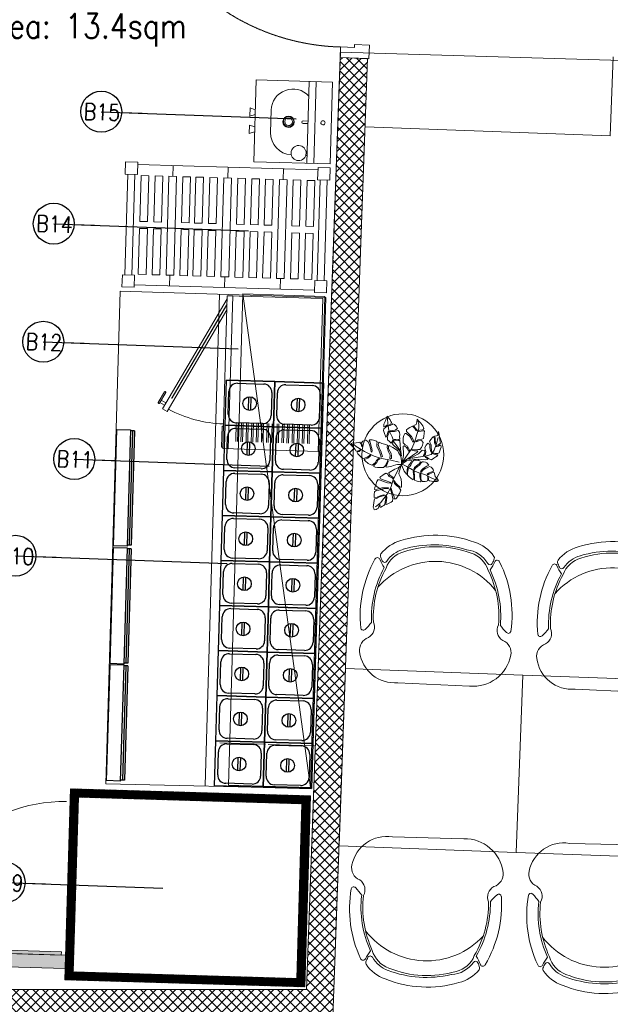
# Model space of a CAD drawing. Header units: millimetres. Extents: x 297264 to 416219, y -77299 to -23696.
# Tile 29 of 187: x 300324 to 302490, y -30999 to -27393. Entities that reach past the tile are written whole.
import ezdxf

# ---------------------------------------------------------------- set-up
doc = ezdxf.new("R2010")
doc.units = ezdxf.units.MM
doc.header["$LTSCALE"] = 2.5
for name, pattern in [('DASHDOT2', [0.5, 0.25, -0.125, 0, -0.125]), ('DASHED', [19.05, 12.7, -6.35]), ('HIDDEN2 IDS', [1.666875, 1.11125, -0.555625])]:
    doc.linetypes.add(name, pattern=pattern)
for name, color, linetype, lineweight in [('A-WALL', 7, 'Continuous', 30), ('CKD Equipments', 252, 'Continuous', 0), ('ELEVATION 1', 143, 'Continuous', 18), ('ELEVATION 3', 23, 'Continuous', 13), ('ELEVATION 4', 157, 'Continuous', 9), ('Equipments CKD', 252, 'Continuous', 0), ('FURNITURES', 30, 'Continuous', 15), ('HATCH LIGHT', 250, 'Continuous', 0), ('HATCH MEDIUM', 251, 'Continuous', 5), ('K Equipment', 30, 'Continuous', 9), ('ROOM TEXT', 7, 'Continuous', 5), ('TREES', 55, 'Continuous', 5)]:
    doc.layers.add(name, color=color, linetype=linetype, lineweight=lineweight)
for name, color, linetype in [('EQUI.', 4, 'Continuous'), ('FAINTEQUIP', 253, 'Continuous'), ('kitchen equip1', 8, 'Continuous')]:
    doc.layers.add(name, color=color, linetype=linetype)
doc.styles.add('MTEXT', font='romans.shx', dxfattribs={"width": 0.85})
doc.styles.get("Standard").update_dxf_attribs({"font": 'GOTHIC.TTF'})
doc.dimstyles.new('AJKD_30', dxfattribs={"dimscale": 30, "dimtxt": 2, "dimasz": 1, "dimexe": 0.8, "dimexo": 0.8, "dimgap": 0.5, "dimtad": 1, "dimdec": 0, "dimzin": 0, "dimdsep": 46, "dimtxsty": 'Standard', "dimblk": 'ARCHTICK', "dimcen": 0.125, "dimclrd": 251, "dimclre": 251, "dimclrt": 42, "dimadec": 0, "dimazin": 0, "dimtfac": 1, "dimtdec": 0, "dimtix": 1, "dimtmove": 0, "dimatfit": 3, "dimfxl": 1, "dimtolj": 1, "dimtzin": 0, "dimarcsym": 1})

# ---------------------------------------------------------------- blocks, each defined once
blk = doc.blocks.new('*U86')
h = blk.add_hatch(color=252)
h.paths.add_polyline_path([(-0.0025, 0.0153, 0.724863), (-0.0025, 0), (-0.0025, -0.036), (-0.0005, -0.036), (-0.0005, -0.0004, 1.209796)])
h.paths.add_polyline_path([(-0.006, 0.0076, -1), (0.006, 0.0076, -1)], flags=16)
blk.add_hatch(color=252).paths.add_polyline_path([(0.0076, 0.0101, -0.06361), (0.008, 0.0081), (0.0436, 0.0081), (0.0436, 0.0101)])
blk.add_lwpolyline([(-0.0025, 0.0153, 0.723917), (-0.0025, 0), (-0.0025, -0.036), (-0.0005, -0.036), (-0.0005, -0.0004, 1.209796), (-0.0025, 0.0153)], format="xyb")
blk.add_lwpolyline([(0.008, 0.0081), (0.0436, 0.0081), (0.0436, 0.0101), (0.0076, 0.0101)])
blk.add_circle((0, 0.0076), 0.00604)
blk = doc.blocks.new('*U96')
at = {"true_color": 0xffffff}
h = blk.add_hatch(color=7, dxfattribs=at)
h.dxf.hatch_style = 1
h.paths.add_polyline_path([(-47.5, -8.5), (-47.5, -822), (-97.5, -822), (-97.5, -8.5)])
for points in [[(-850, 51), (-850, 105), (-900, 105), (-900, 0), (-861, 0), (-861, 51), (-850, 51)], [(-50, 51), (-50, 105), (0, 105), (0, 0), (-39, 0), (-39, 51), (-50, 51)]]:
    blk.add_lwpolyline(points)
blk.add_lwpolyline([(-47.5, -8.5), (-47.5, -822), (-97.5, -822), (-97.5, -8.5)], close=True)
at = {"color": 8, "linetype": 'HIDDEN2 IDS', "ltscale": 0.5}
blk.add_arc((-47.5, -8.5), 813.5, 179.4693, 269.9985, dxfattribs=at)
at = {"xscale": 1000, "yscale": 1000, "zscale": 1000, "rotation": 180}
blk.add_blockref('*U86', (-39.5, -0.4), dxfattribs=at)
blk = doc.blocks.new('04P-CH~1')
blk.add_line((-0.6031, 0.6002), (-0.3259, 0.597))
for centre, radius, start, end in [((-0.6123, 0.4516), 0.1489, 86.4583, 170.8444), ((-0.3081, 0.4618), 0.1363, 9.1324, 97.5079), ((-0.7092, 0.4672), 0.0508, 170.8444, 251.0023), ((-0.2234, 0.474), 0.0508, 290.5941, 10.752), ((-0.7491, 0.3792), 0.0464, 334.7034, 59.6721), ((-0.181, 0.3871), 0.0464, 121.9243, 206.893), ((-0.3026, 0.3344), 0.456, 173.9296, 208.6243), ((-0.7462, 0.3807), 0.01, 46.5664, 168.9611), ((-0.9103, 0.2073), 0.2488, 38.0132, 46.5664), ((-0.6261, 0.3299), 0.456, 332.972, 7.6668), ((-0.0151, 0.2198), 0.2488, 135.03, 143.5831), ((-0.184, 0.3885), 0.01, 12.6352, 135.03), ((-0.3125, 0.3391), 0.4025, 176.9457, 208.3688), ((-0.3123, 0.339), 0.3954, 177.0537, 208.5232), ((-0.6165, 0.3348), 0.3954, 333.0732, 4.5427), ((-0.6164, 0.3348), 0.4025, 333.2275, 4.6507), ((-0.465, 0.421), 0.2985, 220.6848, 320.3883), ((-0.3595, 0.1854), 0.1, 286.8249, 342.7306), ((-0.3704, 0.0659), 0.1433, 23.0638, 37.7094), ((-0.6935, 0.1195), 0.01, 200.826, 338.5326), ((-0.5509, 0.0634), 0.1433, 143.887, 158.5326), ((-0.5509, 0.0634), 0.1371, 154.5721, 162.6985), ((-0.6657, 0.118), 0.01, 32.6756, 154.5721), ((-0.5651, 0.1825), 0.1, 198.8658, 254.7715), ((-0.5651, 0.1825), 0.1095, 212.6756, 265.1902), ((-0.3595, 0.1854), 0.1095, 286.8249, 328.9208), ((-0.2571, 0.1237), 0.01, 27.0243, 148.9208), ((-0.3704, 0.0659), 0.1371, 18.8979, 27.0243), ((-0.2294, 0.126), 0.01, 203.0638, 340.7704), ((-0.6722, 0.1012), 0.01, 162.6985, 217.1873), ((-0.5651, 0.1825), 0.1445, 217.1873, 254.7715), ((-0.4661, 0.4573), 0.3918, 251.3562, 290.2402), ((-0.4624, 0.4792), 0.4208, 254.8305, 288.6631), ((-0.3595, 0.1854), 0.1445, 286.8249, 324.409), ((-0.2501, 0.1071), 0.01, 324.409, 18.8979), ((-0.4661, 0.456), 0.435, 251.649, 289.9474), ((-0.5751, 0.0635), 0.01, 75.1708, 85.1902)]:
    blk.add_arc(centre, radius, start, end)
blk = doc.blocks.new('Table chair 1')
at = {"layer": 'FURNITURES'}
blk.add_lwpolyline([(-325, 325), (-325, -325), (325, -325), (325, 325)], close=True, dxfattribs=at)
at = {"layer": 'FURNITURES', "xscale": 946.5666576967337, "yscale": 946.5666576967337, "zscale": 946.5666576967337, "rotation": 180}
blk.add_blockref('04P-CH~1', (-439.7, 845.5), dxfattribs=at)
at = {"layer": 'FURNITURES', "xscale": -946.5666576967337, "yscale": 946.5666576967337, "zscale": 946.5666576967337}
blk.add_blockref('04P-CH~1', (-439.7, -850), dxfattribs=at)
blk = doc.blocks.new('sdfvx')
at = {"layer": 'TREES'}
for p, q in [((2.9, 3.2), (23.7, -7.5)), ((23.7, -7.5), (56.9, -26.3)), ((56.9, -26.3), (77.7, -35.4)), ((77.7, -35.4), (104.4, -43.9)), ((104.4, -43.9), (135.7, -59.1)), ((135.7, -59.1), (160.2, -69.7))]:
    blk.add_line(p, q, dxfattribs=at)
for points in [[(-1.3, 38.9), (-10.2, 63.8), (-20.1, 72.7), (-38.5, 89.1), (-41, 94.8), (-40, 99.2), (-37.3, 106.3), (-39.7, 109.6), (-43.8, 101.4), (-47.3, 97), (-51.7, 101.3), (-56.3, 106.6), (-63.8, 112.6), (-64.3, 123), (-61.4, 131.8), (-57.4, 142.4), (-57.9, 150.7), (-62.5, 147.3), (-63.1, 140.3), (-66.7, 129.6), (-69.9, 124.7), (-73, 128.9), (-76.7, 141), (-81.1, 153.7), (-79.6, 161.3), (-71, 168.8), (-62.4, 177.1), (-67.7, 177.4), (-73.1, 171.6), (-80.7, 171), (-79.9, 182.5), (-74.7, 195), (-69.7, 206.8), (-65.6, 218.2), (-52.1, 202.6), (-49.2, 193.9), (-45.2, 189.6), (-48.3, 182.9), (-55.8, 179.5), (-58.2, 174.4), (-51.6, 177.2), (-43.2, 180.6), (-40.1, 184.7), (-32.8, 180.7), (-24.7, 173.7), (-18.8, 162.9), (-29.3, 155.8), (-42, 154.3), (-50.9, 153), (-51.1, 148.9), (-42.3, 149.3), (-31.9, 149.5), (-21.4, 153), (-15.1, 153.7), (-10, 145.9), (-8.3, 134.5), (-9.4, 127.2), (-7.5, 117.4), (-13.9, 112.9), (-26.6, 113.9), (-32.9, 113.6), (-33, 110.2), (-27.1, 110.6), (-14, 109.2), (-8.2, 109.6), (-7.2, 90.4), (-5.9, 70.7), (-1.8, 49.8)], [(165.3, 149.4), (168, 135.7), (170.3, 123.2), (173.6, 104), (174.2, 97.3), (162.8, 88.9), (155.4, 86.4), (153.3, 82.6), (157.9, 82.5), (165.2, 84.5), (171.4, 88.6), (176.4, 87.9), (177.7, 79.6), (174, 71.6), (168.5, 54.1), (162.5, 51.5), (150.8, 51.1), (141, 53.5), (137.8, 52), (142, 49.8), (155.1, 45.4), (163, 44.3), (161, 40.6), (154.2, 36), (144.2, 29.8), (134.1, 22.7), (122.5, 26.3), (113, 34.8), (105.2, 36.9), (109.2, 32.8), (116.2, 28.3), (115.5, 23.8), (108.8, 23.2), (87.1, 23.3), (50.4, 25.6), (31.9, 26.7), (52.7, 37.4), (75.6, 49.3), (91.7, 66.2), (103.1, 64), (104.3, 54.8), (97.8, 41.5), (99.6, 39.8), (106.4, 48.4), (109, 59.7), (105.8, 69.2), (104.5, 77.5), (110, 87.8), (118, 97.8), (126.8, 91.5), (127.1, 76.3), (130.8, 60.1), (135.3, 55.9), (133.8, 66.7), (132, 78.6), (132.6, 89.7), (128.7, 98.3), (124.6, 105), (130.5, 114.2), (137.8, 122.3), (142.4, 126.7), (147.2, 117.4), (147.2, 99.7), (150.4, 90.6), (152.3, 96.9), (151.2, 113.8), (150.3, 121.5), (146.8, 129.1), (156.6, 130.2), (161.3, 131.1)], [(-226.4, 96.3), (-222.5, 90.6), (-218.1, 84.3), (-214.3, 76.7), (-209.3, 68.5), (-205.8, 62.3), (-199.3, 61.8), (-192.5, 63.4), (-185, 69.4), (-184.2, 65.8), (-190.2, 60.5), (-199.7, 59.2), (-200.3, 54.9), (-197, 50), (-189, 41.8), (-182.1, 34.7), (-173.8, 27.7), (-164.1, 30.8), (-154.9, 33.8), (-148, 39), (-141.9, 44.3), (-137.8, 41.9), (-144.9, 35.5), (-151.8, 30.7), (-159.8, 27.1), (-164.9, 25.1), (-168.4, 22.1), (-163.4, 17.4), (-150.9, 6.4), (-141, 1.5), (-132.1, -0.7), (-118.9, 8.4), (-112.5, 19.4), (-103.6, 28.7), (-97.7, 26.9), (-106.5, 20.7), (-112, 10.1), (-119.2, 2.7), (-124.9, -2.6), (-124.6, -7.1), (-118.5, -10.1), (-108.5, -11.6), (-96.6, -11.5), (-81.3, -12), (-74.5, -4.6), (-66.8, 9.3), (-62, 21.4), (-59.9, 14.5), (-66.7, 0.5), (-70.1, -4.8), (-71.8, -7.6), (-70, -10.1), (-59.2, -8.5), (-44.6, -5.3), (-36.4, -3.4), (-25.8, -0.1), (-18.2, 1), (-0.1, 1), (-1.3, 14.4), (-2.3, 32.1), (-6.4, 42.9), (-13, 52.6), (-16.8, 62.8), (-27.5, 71), (-39.3, 77.5), (-56.6, 86.2), (-59.3, 82.6), (-58.7, 71.5), (-53.1, 61.5), (-47.6, 50.5), (-45.4, 38.3), (-46.3, 28.8), (-49.6, 27.5), (-52.7, 30.6), (-50.9, 43.1), (-57.1, 55.4), (-61.2, 63.5), (-64.8, 78.1), (-64.2, 88.6), (-76.4, 92.5), (-88.6, 96.5), (-100.7, 101.3), (-104.7, 97.9), (-104.8, 90.9), (-99.2, 72), (-94.2, 60.8), (-90.2, 51.4), (-86.5, 37.2), (-91.3, 34.8), (-97.1, 49.7), (-102.7, 65.5), (-110.9, 82.1), (-111.5, 93.2), (-109.9, 101.8), (-113.6, 106.3), (-126.6, 110.8), (-132.6, 112.5), (-142.2, 112.6), (-145.3, 109.5), (-141.2, 101.4), (-139, 88.8), (-133.4, 73), (-132.6, 63.2), (-133.4, 57.6), (-136.8, 58.5), (-138.6, 67.1), (-142, 80.4), (-145.6, 95), (-151.7, 105.1), (-161.5, 110.5), (-166.9, 109.5), (-174.9, 105.8), (-180.3, 99.1), (-175.7, 85.2), (-179.4, 80.5), (-180.9, 88.6), (-184.6, 96.6), (-187.4, 101.9), (-194.7, 99.9), (-204.5, 99.1), (-210.9, 97.3), (-219.5, 99)], [(165.1, -71.2), (159.6, -74.1), (154.6, -75.3), (145.4, -74.3), (134.4, -73), (125.4, -72.4), (121.2, -68.6), (120.5, -61.7), (119.5, -53.5), (116.4, -52.4), (117.8, -58.4), (118, -66.2), (116.4, -72.4), (113.3, -73.9), (106.1, -74.4), (99.3, -75.4), (93.8, -75.2), (87.5, -69.5), (86.7, -57.8), (86.1, -48.1), (85.7, -40), (81.7, -40.7), (82.2, -53), (84, -64.8), (85.6, -72.1), (86, -76), (83.9, -76.7), (74, -74.3), (65.6, -71.8), (57.6, -69.4), (58.1, -59.2), (57.7, -46.3), (56.1, -35.4), (56.3, -29.3), (53.9, -26.1), (52.1, -29.7), (53, -40.8), (55.2, -50.7), (54.8, -59.7), (51.1, -67.5), (47, -64.7), (41.7, -59.4), (33.7, -54.4), (25.8, -46.5), (26, -34.3), (29.2, -20.6), (28.5, -12.1), (25.8, -15.3), (24.9, -21.9), (24.1, -31.8), (23, -37.1), (23.3, -41.6), (20.5, -41.2), (16.6, -36.5), (11.4, -28), (8.7, -20.2), (4, -10.5), (0, 0), (6.9, 7.7), (15.7, 13.2), (22, 18.4), (29.3, 20.6), (39.7, 20.7), (46, 17.5), (43.2, 11.8), (36.5, 3.4), (32.2, -2.1), (31.3, -6.4), (37.3, -7.3), (41.9, -1.5), (48.6, 13.3), (52.7, 19.4), (56.9, 21.7), (65.2, 21.5), (75, 20.1), (81.5, 18.5), (84.9, 12.6), (78.6, 5.1), (66, -4.3), (57.2, -11.8), (54.6, -18.8), (56.7, -22), (62.7, -14.2), (71.1, -7.3), (79.6, -1.5), (86.6, 6.9), (92, 13.2), (97.6, 14), (106.7, 12), (113.3, 8.8), (122.3, -2.1), (113.4, -6), (97.1, -16.5), (89.3, -23.5), (85.4, -28.4), (84.1, -33.3), (89, -32.7), (94.3, -24.8), (105.1, -16.7), (114.6, -13.3), (125.3, -8), (133, -10.7), (138.6, -16.4), (142.1, -21.4), (143.2, -27.9), (131.4, -33), (120.9, -37), (114.1, -41.5), (116.9, -44.5), (124.5, -40.7), (132, -37.9), (142.5, -32.1), (145.8, -33.8), (147.3, -38.9), (151, -51.6), (157.4, -60.3), (163.3, -68.5)], [(-123.3, -201.7), (-115.2, -199.8), (-109.7, -197.5), (-103.9, -193.6), (-101.9, -186.6), (-99.6, -177.6), (-96.6, -178.6), (-97.7, -186.2), (-96.2, -190.1), (-93, -189.5), (-86.1, -185.3), (-79.5, -182.6), (-75.7, -177.9), (-74, -166.3), (-71.8, -151), (-70.6, -142.4), (-67.8, -140.7), (-66.9, -145.5), (-68.2, -160.6), (-71.6, -175.8), (-68.4, -178.3), (-59.5, -173.5), (-52.9, -170.8), (-46.7, -167.6), (-41.8, -162.6), (-39.4, -153.1), (-41.9, -137.7), (-45.2, -124.7), (-50, -111.1), (-48.8, -106), (-45.6, -109.1), (-43.5, -116.7), (-39.5, -128.1), (-33.8, -143), (-33.6, -152.9), (-25.7, -152.5), (-17.5, -141.2), (-13.6, -136), (-10.4, -128.2), (-3.8, -112.8), (-12.3, -100), (-21, -93.4), (-31.4, -83.1), (-34.5, -75.4), (-35.3, -70.1), (-32.1, -73.1), (-28, -81), (-18.3, -89.1), (-7.8, -99), (-2.4, -101.8), (-1.3, -97.3), (-1.1, -81.2), (-2.8, -64.4), (-6.2, -52), (-12.8, -40.1), (-11.6, -31.5), (-1.8, -3.3), (-15.6, -12.7), (-30.1, -19.5), (-56.8, -34.4), (-57, -36.5), (-52.4, -45.6), (-38.5, -56.1), (-36.4, -63.7), (-41.7, -60.3), (-56.4, -51.8), (-64.2, -39.6), (-70.3, -38.2), (-71, -37.8), (-73.4, -39.2), (-84.9, -46.4), (-93.4, -51.9), (-98.3, -56.9), (-95.6, -63), (-83.6, -66.8), (-70.3, -71.8), (-53.5, -77.8), (-46.3, -81.5), (-49.5, -82.1), (-63.3, -80.6), (-81.6, -74.3), (-99.8, -67.6), (-106.5, -67.1), (-111.7, -74.2), (-116.5, -89.6), (-120.7, -100.9), (-122.1, -110.6), (-110.6, -109.6), (-88.9, -103.4), (-71.2, -103.3), (-59.3, -103.5), (-60.4, -107.5), (-73.3, -106.7), (-86.6, -108.9), (-101.8, -113.5), (-115.1, -115.7), (-121.6, -121.5), (-122.8, -133.3), (-123.1, -146.2), (-109.4, -145.1), (-97.1, -139.1), (-81.9, -134.5), (-73.3, -135.7), (-83.6, -138.9), (-99.9, -143.8), (-113.4, -151.2), (-121.9, -152.6), (-124.2, -168.4), (-126.1, -181.6), (-127.3, -190.3), (-125.5, -195.2)]]:
    blk.add_lwpolyline(points, close=True, dxfattribs=at)
for points in [[(-7.7, 66.8), (-34.5, 102.6), (-43.2, 125.8), (-58.3, 156.2), (-62.1, 181.6), (-63.4, 210.4)], [(2.2, 10.2), (5, 26.5), (7.7, 41.8), (8.4, 57.4), (7.3, 73.8), (6.7, 84), (10.9, 85.4), (20.8, 79.9), (26.7, 71.5), (30.3, 61.8), (35.2, 64.2), (32.3, 72.2), (26.8, 83.1), (15.1, 89.8), (6.3, 99.2), (6.9, 110.2), (7.1, 121.9), (9.1, 132.2), (13.9, 141.1), (21, 141.1), (36.3, 127.8), (44, 114.5), (50.8, 101.9), (54.9, 105.9), (50.8, 116.1), (43.8, 127.2), (30.5, 140.8), (22.2, 149.5), (22.3, 157.1), (29.8, 163.6), (36.9, 167.7), (48.9, 173), (57.9, 165.2), (64.3, 153.6), (70.6, 151.7), (68.9, 157.5), (61, 166.2), (54, 173.3), (55.4, 176.1), (65.7, 181.2), (68.5, 193.5), (70.1, 204.9), (77.6, 196.7), (85.9, 187.4), (95.3, 175.5), (99.2, 163.8), (95.7, 157.2), (81.7, 155.2), (73.9, 153.2), (76.3, 148.9), (88.2, 150.7), (97, 152), (103.2, 153.1), (101.4, 140.7), (100.2, 128.7), (98.3, 118.9), (91.2, 115.3), (73.5, 112.3), (66.4, 108.3), (63.1, 103.2), (69.4, 104.8), (77, 108.3), (88.7, 108.6), (96.2, 101), (93.8, 87.6), (88.4, 78.3), (81.4, 68.2), (73.3, 68.3), (56, 67.8), (45, 68.4), (48.1, 65.4), (57.4, 63), (70.4, 62.2), (72.5, 59.3), (68.4, 55.4), (58.9, 49.1), (48.3, 42.1), (2.2, 10.2)], [(7.1, 16.6), (24.6, 42.9), (45.7, 73.3), (59.9, 105.2), (68.8, 135.8), (76.5, 164.5), (77.1, 183.1), (72.5, 197)], [(-11.4, 11.4), (-48.8, 21.2), (-90, 28.5), (-123.3, 39), (-167.1, 59.3), (-204.3, 81.9), (-215.3, 91.4)], [(49, 29.8), (74.4, 33.8), (106, 38.8), (132.5, 47.2), (145.5, 66.6), (156.7, 95.3), (163.7, 123.1)], [(-10.9, -12.4), (-38, -67.1), (-48.5, -100.9), (-65.4, -131.7), (-95.4, -170.4), (-117.8, -189)]]:
    blk.add_lwpolyline(points, dxfattribs=at)
for radius, start, end in [(74.1, 67.956, 75.265), (74.1, 51.3208, 54.2527), (74.1, 9.8228, 13.0821), (101.6, 19.2215, 20.0213), (101.6, 238.6692, 240.9865)]:
    blk.add_arc((2.6, 7.3), radius, start, end, dxfattribs=at)
blk = doc.blocks.new('A$C1A2613D3')
for p, q in [((138, 400.1, 0), (178.6, 400.1, 0)), ((146.6, 374.7, 0), (138, 400.1, 0)), ((169.9, 374.7, 0), (178.6, 400.1, 0)), ((262.5, 400.1, 0), (221.8, 400.1, 0)), ((230.5, 374.7, 0), (221.8, 400.1, 0)), ((253.8, 374.7, 0), (262.5, 400.1, 0)), ((400.4, 374.7, 0), (0, 374.7, 0)), ((0, 0, 0), (0, 374.7, 0)), ((400.4, 374.7, 0), (400.4, 0, 0)), ((145.3, 296.3, 0), (255.2, 296.3, 0)), ((0, 114.3, 0), (400.4, 114.3, 0)), ((193.9, 138.1, 0), (193.9, 114.3, 0)), ((206.6, 138.1, 0), (206.6, 114.3, 0)), ((341.6, 120.8, 0), (341.6, 114.3, 0)), ((361.9, 120.8, 0), (361.9, 114.3, 0)), ((400.4, 81, 0), (0, 81, 0)), ((400.4, 0, 0), (0, 0, 0))]:
    blk.add_line(p, q)
for centre, major_axis, start_param, end_param in [((145.3, 190.6, 0), (0, 105.7), -0.000003, 2.377352), ((255.2, 190.6, 0), (0, 105.7), 4.724874, 6.283193), ((200.2, 209.7, 0), (0, 28), 1.570827, 7.854012), ((200.2, 209.7, 0), (0, 25.4), 1.570763, 7.853948), ((200.2, 209.7, 0), (0, 18.8), 1.570847, 7.854032), ((351.8, 156.2, 0), (0, 36.8), 1.570763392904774, 7.85394870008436), ((200.2, 138.1, 0), (0, 6.35), 4.7121, 7.853692), ((200.2, 41.6, 0), (0, 10.2), 1.570756, 7.853941)]:
    blk.add_ellipse(centre, major_axis=major_axis, ratio=1, start_param=start_param, end_param=end_param)
blk = doc.blocks.new('A$C69A16929')
for p, q in [((-1.1, 458), (43.4, 458)), ((-1.1, 413.6), (-1.1, 458)), ((43.4, 458), (43.4, 413.6)), ((704.5, 449.3), (43.4, 449.3)), ((173.2, 410), (173.2, 449.3)), ((374.9, 410), (374.9, 449.3)), ((578.5, 410), (578.5, 449.3)), ((704.5, 458), (748.9, 458)), ((704.5, 413.6), (704.5, 458)), ((748.9, 458), (748.9, 413.6)), ((-1.1, 413.6), (43.4, 413.6)), ((8.4, 44.5), (8.4, 413.6)), ((33.8, 44.5), (33.8, 413.6)), ((85.8, 410), (57.4, 410)), ((57.4, 410), (57.4, 241.7)), ((85.8, 241.7), (85.8, 410)), ((136.6, 410), (108.2, 410)), ((108.2, 410), (108.2, 241.7)), ((136.6, 241.7), (136.6, 410)), ((159, 410), (159, 48)), ((159, 410), (187.3, 410)), ((187.3, 410), (187.3, 48)), ((209.8, 410), (238.2, 410)), ((209.8, 410), (209.8, 241.7)), ((238.2, 241.7), (238.2, 410)), ((286.2, 410), (257.8, 410)), ((257.8, 241.7), (257.8, 410)), ((286.2, 410), (286.2, 241.7)), ((308.6, 410), (337, 410)), ((308.6, 241.7), (308.6, 410)), ((337, 410), (337, 241.7)), ((360.7, 410), (360.7, 48)), ((360.7, 410), (389, 410)), ((389, 410), (389, 48)), ((411.9, 410), (440.3, 410)), ((411.9, 241.7), (411.9, 410)), ((440.3, 410), (440.3, 241.7)), ((462.7, 410), (491.1, 410)), ((462.7, 241.7), (462.7, 410)), ((491.1, 410), (491.1, 241.7)), ((513.5, 241.7), (513.5, 410)), ((513.5, 410), (541.9, 410)), ((541.9, 410), (541.9, 241.7)), ((564.3, 410), (564.3, 48)), ((564.3, 410), (592.6, 410)), ((592.6, 410), (592.6, 48)), ((615.1, 410), (615.1, 241.7)), ((643.5, 410), (615.1, 410)), ((643.5, 241.7), (643.5, 410)), ((665.9, 410), (665.9, 241.7)), ((694.3, 410), (665.9, 410)), ((694.3, 241.7), (694.3, 410)), ((704.5, 413.6), (748.9, 413.6)), ((714, 44.5), (714, 413.6)), ((739.4, 44.5), (739.4, 413.6)), ((57.4, 241.7), (85.8, 241.7)), ((108.2, 241.7), (136.6, 241.7)), ((209.8, 241.7), (238.2, 241.7)), ((286.2, 241.7), (257.8, 241.7)), ((337, 241.7), (308.6, 241.7)), ((440.3, 241.7), (411.9, 241.7)), ((491.1, 241.7), (462.7, 241.7)), ((541.9, 241.7), (513.5, 241.7)), ((615.1, 241.7), (643.5, 241.7)), ((665.9, 241.7), (694.3, 241.7)), ((57.4, 48), (57.4, 216.3)), ((57.4, 216.3), (85.8, 216.3)), ((85.8, 216.3), (85.8, 48)), ((108.2, 48), (108.2, 216.3)), ((108.2, 216.3), (136.6, 216.3)), ((136.6, 216.3), (136.6, 48)), ((209.8, 48), (209.8, 216.3)), ((209.8, 216.3), (238.2, 216.3)), ((238.2, 216.3), (238.2, 48)), ((257.8, 216.3), (257.8, 48)), ((286.2, 216.3), (257.8, 216.3)), ((286.2, 48), (286.2, 216.3)), ((308.6, 216.3), (308.6, 48)), ((337, 216.3), (308.6, 216.3)), ((337, 48), (337, 216.3)), ((411.9, 216.3), (411.9, 48)), ((440.3, 216.3), (411.9, 216.3)), ((440.3, 48), (440.3, 216.3)), ((462.7, 216.3), (462.7, 48)), ((491.1, 216.3), (462.7, 216.3)), ((491.1, 48), (491.1, 216.3)), ((513.5, 216.3), (513.5, 48)), ((541.9, 216.3), (513.5, 216.3)), ((541.9, 48), (541.9, 216.3)), ((615.1, 216.3), (643.5, 216.3)), ((615.1, 48), (615.1, 216.3)), ((643.5, 216.3), (643.5, 48)), ((665.9, 216.3), (694.3, 216.3)), ((665.9, 48), (665.9, 216.3)), ((694.3, 216.3), (694.3, 48)), ((-1.1, 44.5), (-1.1, 0)), ((-1.1, 44.5), (43.4, 44.5)), ((43.4, 0), (43.4, 44.5)), ((85.8, 48), (57.4, 48)), ((136.6, 48), (108.2, 48)), ((159, 48), (187.3, 48)), ((173.2, 48), (173.2, 8.7)), ((209.8, 48), (238.2, 48)), ((286.2, 48), (257.8, 48)), ((308.6, 48), (337, 48)), ((360.7, 48), (389, 48)), ((374.9, 48), (374.9, 8.7)), ((411.9, 48), (440.3, 48)), ((462.7, 48), (491.1, 48)), ((513.5, 48), (541.9, 48)), ((564.3, 48), (592.6, 48)), ((578.5, 48), (578.5, 8.7)), ((643.5, 48), (615.1, 48)), ((694.3, 48), (665.9, 48)), ((704.5, 44.5), (704.5, 0)), ((704.5, 44.5), (748.9, 44.5)), ((748.9, 0), (748.9, 44.5)), ((-1.1, 0), (43.4, 0)), ((704.5, 8.7), (43.4, 8.7)), ((704.5, 0), (748.9, 0))]:
    blk.add_line(p, q)
blk = doc.blocks.new('G$C90A9299F')
at = {"layer": 'CKD Equipments'}
h = blk.add_hatch(dxfattribs=at)
h.set_pattern_fill('ANSI36', color=55, angle=360)
h.set_pattern_definition([(135, (-2880078.5, -3501379.5), (-6.1739260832, 1.6837980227), [7.9375, -1.5875, 0, -1.5875])])
h.paths.add_polyline_path([(598, 896), (610, 896), (610, 1465), (598, 1465)])
at = {"layer": 'CKD Equipments', "ltscale": 0.25}
h = blk.add_hatch(dxfattribs=at)
h.set_pattern_fill('ANSI31', color=4)
h.set_pattern_definition([(45, (-606493, 32858.5), (-2.24506403, 2.24506403), [])])
h.paths.add_polyline_path([(0, 880), (700, 880), (700, 0), (0, 0)])
h.paths.add_polyline_path([(30, 850), (670, 850), (670, 30), (30, 30)], flags=16)
at = {"layer": 'FAINTEQUIP'}
h = blk.add_hatch(dxfattribs=at)
h.set_pattern_fill('INSUL', color=4, angle=90)
h.set_pattern_definition([(360, (-12508187.531, 260434.304), (2e-14, 9.525), []), (360, (-12508187.531, 260437.479), (2e-14, 9.525), [3.175, -3.175]), (360, (-12508187.531, 260440.654), (2e-14, 9.525), [3.175, -3.175])])
h.paths.add_polyline_path([(609, 880), (609, 1480), (659, 1480), (659, 880)])
at = {"layer": 'CKD Equipments', "elevation": 0.1}
blk.add_lwpolyline([(609, 880), (609, 1480), (659, 1480), (659, 880), (609, 880)], dxfattribs=at)
blk.add_lwpolyline([(598, 896), (610, 896), (610, 1465), (598, 1465)], close=True, dxfattribs=at)
at = {"layer": 'CKD Equipments', "ltscale": 0.25}
blk.add_lwpolyline([(0, 880), (700, 880), (700, 0), (0, 0), (0, 880)], dxfattribs=at)
blk.add_lwpolyline([(30, 850), (670, 850), (670, 30), (30, 30)], close=True, dxfattribs=at)
at = {"layer": 'CKD Equipments'}
blk.add_arc((631, 881.8, 0.1), 584.2, 93.243, 178.8996, dxfattribs=at)
blk = doc.blocks.new('SAA311A')
for p, q in [((8868, -106.88), (8874.92, -106.88)), ((8868, -107.5), (8874.92, -107.5)), ((8868, -108.75), (8874.92, -108.75)), ((8868, -109.37), (8874.92, -109.37)), ((8868, -110.62), (8874.92, -110.62)), ((8868, -111.25), (8874.92, -111.25)), ((8868, -112.5), (8874.92, -112.5)), ((8868, -113.12), (8874.92, -113.12)), ((8868, -114.38), (8874.92, -114.38)), ((8868, -115), (8874.92, -115)), ((8868, -116.25), (8874.92, -116.25)), ((8868, -116.87), (8874.92, -116.87)), ((8868, -118.12), (8874.92, -118.12)), ((8868, -118.75), (8874.92, -118.75)), ((8868, -120), (8874.92, -120)), ((8868, -120.62), (8874.92, -120.62)), ((8868, -121.88), (8874.92, -121.88)), ((8868, -122.5), (8874.92, -122.5)), ((8868, -123.75), (8874.92, -123.75)), ((8868, -124.37), (8874.92, -124.37)), ((8868, -125.62), (8874.92, -125.62)), ((8868, -126.25), (8874.92, -126.25)), ((8868, -127.5), (8874.92, -127.5)), ((8868, -128.12), (8874.92, -128.12)), ((8868, -129.38), (8874.92, -129.38)), ((8868, -130), (8874.92, -130)), ((8868, -131.25), (8874.92, -131.25)), ((8868, -131.87), (8874.92, -131.87)), ((8868, -133.12), (8874.92, -133.12)), ((8868, -133.75), (8874.92, -133.75)), ((8822.72, -138.42), (8863.74, -160.99)), ((8826.85, -138.42), (8864.7, -159.24)), ((8863.74, -160.99), (8864.7, -159.24))]:
    blk.add_line(p, q)
for points in [[(8877.66, -138.42), (8821.66, -138.42), (8821.66, -103.42), (8877.66, -103.42)], [(8877.66, -138.42), (8821.66, -138.42), (8821.66, -136.43), (8877.66, -136.43)], [(8862.43, -160.27), (8861.47, -162.01), (8860.6, -161.53), (8861.56, -159.79)]]:
    blk.add_lwpolyline(points, close=True)
at = {"const_width": 0.498}
blk.add_lwpolyline([(8859.86, -157.71), (8824.79, -138.42)], dxfattribs=at)
blk.add_lwpolyline([(8869.4, -138.42), (8869.4, -138.92), (8877.12, -138.92), (8877.12, -138.42)])
blk.add_lwpolyline([(8861.79, -162.47), (8861.79, -162.47, -0.414214), (8861.45, -162.57), (8857.53, -160.41, -0.414214), (8857.43, -160.07), (8857.43, -160.07, -0.414214), (8857.77, -159.97), (8861.69, -162.13, -0.414214)], format="xyb", close=True)
blk.add_arc((8822.72, -138.42), 45.86, 333.619, 0)
blk = doc.blocks.new('_ArchTick')
at = {"color": 0, "linetype": 'ByBlock', "const_width": 0.15}
blk.add_lwpolyline([(-0.5, -0.5), (0.5, 0.5)], dxfattribs=at)

msp = doc.modelspace()

# ---------------------------------------------------------------- hatches: boundary and pattern name
at = {"layer": 'HATCH LIGHT', "true_color": 0x636466}
h = msp.add_hatch(dxfattribs=at)
h.set_pattern_fill('ANSI32', color=251, scale=6)
h.set_pattern_definition([(45, (233893.35, -46725.026), (-40.411153, 40.411153), []), (45, (233920.29, -46725.026), (-40.411153, 40.411153), [])])
h.paths.add_polyline_path([(311036.2, -32590), (310842.2, -32638.8), (311023.8, -33359.7), (298471.1, -33359.6, -0.000263), (298456.6, -33559.6), (311280.4, -33559.7)])
h.paths.add_polyline_path([(298885.1, -25157.1), (298685, -25157.1, -0.011972), (298203.8, -34256), (298404.4, -34256, 0.01196)])
h.paths.add_polyline_path([(298868.7, -25697.6), (308547.7, -26046.6, 0.003501), (309041.7, -26800.6), (309209.3, -26691.5), (308659.2, -25850.5), (298874.9, -25497.7, -0.000262)])
h = msp.add_hatch(dxfattribs=at)
h.set_pattern_fill('ANSI37', color=251, scale=8)
h.set_pattern_definition([(45, (233893.352, -46725.026), (-17.960512, 17.960512), []), (135, (233893.352, -46725.026), (-17.960512, -17.960512), [])])
edge = h.paths.add_edge_path()
edge.add_line((301662.3, -25798.3), (298868.7, -25697.6))
edge.add_arc((108471.4, -19659.4), 190493.1, 356.573537, 358.183559, ccw=False)
edge.add_line((298623.9, -31044.7), (301473.1, -31044.7))
edge.add_line((301473.1, -31044.7), (301599.6, -27535.7))
edge.add_line((301599.6, -27535.7), (301499.7, -27532.1))
edge.add_line((301499.7, -27532.1), (301470.4, -28343.5))
edge.add_line((301470.4, -28343.5), (301470.4, -28343.5))
edge.add_line((301470.4, -28343.5), (301405.6, -30142.4))
edge.add_line((301405.6, -30142.4), (301376.6, -30944.7))
edge.add_line((301376.6, -30944.7), (298744.9, -30944.7))
edge.add_line((298744.9, -30944.7), (298871, -27449.3))
edge.add_line((298871, -27449.3), (299870.3, -27485.3))
edge.add_line((299870.3, -27485.3), (299911.7, -27486.8))
edge.add_line((299911.7, -27486.8), (299915.3, -27386.9))
edge.add_line((299915.3, -27386.9), (298874.6, -27349.3))
edge.add_line((298874.6, -27349.3), (298930.5, -25799.9))
edge.add_line((298930.5, -25799.9), (300429.5, -25853.9))
edge.add_line((300429.5, -25853.9), (300418.7, -26153.7))
edge.add_line((300418.7, -26153.7), (300395.3, -26801.7))
edge.add_line((300395.3, -26801.7), (300392.6, -26874.9))
edge.add_line((300392.6, -26874.9), (300492.6, -26878.5))
edge.add_line((300492.6, -26878.5), (300529.4, -25857.5))
edge.add_line((300529.4, -25857.5), (301558.7, -25894.7))
edge.add_line((301558.7, -25894.7), (301532.1, -26632.7))
edge.add_line((301532.1, -26632.7), (301632, -26636.3))
edge.add_line((301632, -26636.3), (301662.3, -25798.3))

# ---------------------------------------------------------------- linework, layer by layer
at = {"layer": 'CKD Equipments'}
msp.add_line((301390.1, -30205.5), (301143.1, -28397.5), dxfattribs=at)
for points in [[(298744.9, -30944.7), (301376.6, -30944.7), (301500.4, -27512.6), (304389.6, -27597.8), (303849.4, -28219), (304695.2, -29146.4), (306875.1, -29317.7), (308002.6, -28451), (308367.1, -26140.1), (298864.4, -25832), (298744.9, -30944.7)], [(301057.4, -28398.5), (301004.6, -30197.8)]]:
    msp.add_lwpolyline(points, dxfattribs=at)
for points in [[(300693.2, -28387.8), (300640.2, -30191.6), (301394.4, -30209.2), (301447.3, -28410), (300693.2, -28387.8)], [(301090.3, -30196.7), (301143.1, -28397.5), (301443, -28406.3), (301390.1, -30205.5)]]:
    msp.add_lwpolyline(points, close=True, dxfattribs=at)
at = {"layer": 'ELEVATION 1'}
for p, q in [((301376.6, -30944.7), (301499.7, -27532.1)), ((301473.1, -31044.7), (301599.6, -27535.7)), ((301599.6, -27535.7), (301499.7, -27532.1)), ((301376.6, -30944.7), (298744.9, -30944.7))]:
    msp.add_line(p, q, dxfattribs=at)
at = {"layer": 'ELEVATION 3'}
msp.add_circle((301729.5, -28986.6), 150, dxfattribs=at)
at = {"layer": 'EQUI.'}
for p, q in [((301077.8, -28878.5), (301082.6, -28713.5)), ((301082.6, -28713.5), (301260.3, -28718.7)), ((301082.6, -28713.5), (301260.3, -28718.7)), ((301082.6, -28713.5), (301260.3, -28718.7)), ((301260.3, -28718.7), (301082.6, -28713.5)), ((301122.9, -28724.9), (301219.4, -28727.7)), ((301122.9, -28724.9), (301219.4, -28727.7)), ((301255.5, -28883.8), (301260.3, -28718.7)), ((301260.3, -28718.7), (301255.5, -28883.8)), ((301260.3, -28718.7), (301438.1, -28724)), ((301260.3, -28718.7), (301438.1, -28724)), ((301260.3, -28718.7), (301438.1, -28724)), ((301438.1, -28724), (301260.3, -28718.7)), ((301300.7, -28730.1), (301397.1, -28732.9)), ((301300.7, -28730.1), (301397.1, -28732.9)), ((301438.1, -28724), (301433.2, -28889)), ((301089.1, -28838.2), (301091.6, -28754.4)), ((301163.5, -28774.3), (301162, -28823.3)), ((301172, -28823.6), (301173.5, -28774.6)), ((301249, -28759.1), (301246.5, -28842.8)), ((301266.8, -28843.4), (301269.3, -28759.7)), ((301426.7, -28764.3), (301424.2, -28848.1)), ((301341.2, -28779.5), (301339.7, -28828.5)), ((301349.7, -28828.8), (301351.2, -28779.8)), ((301072.9, -29043.6), (301077.8, -28878.5)), ((301077.8, -28878.5), (301255.5, -28883.8)), ((301077.8, -28878.5), (301255.5, -28883.8)), ((301255.5, -28883.8), (301077.8, -28878.5)), ((301215.2, -28872.4), (301118.7, -28869.6)), ((301250.6, -29048.8), (301255.5, -28883.8)), ((301255.5, -28883.8), (301250.6, -29048.8)), ((301255.5, -28883.8), (301433.2, -28889)), ((301255.5, -28883.8), (301433.2, -28889)), ((301433.2, -28889), (301255.5, -28883.8)), ((301392.9, -28877.6), (301296.4, -28874.8)), ((301084.3, -29003.3), (301086.7, -28919.5)), ((301118.1, -28889.9), (301214.6, -28892.7)), ((301295.8, -28895.1), (301392.3, -28897.9)), ((301433.2, -28889), (301428.4, -29054)), ((301158.6, -28939.3), (301157.2, -28988.3)), ((301167.2, -28988.6), (301168.6, -28939.6)), ((301244.1, -28924.1), (301241.7, -29007.9)), ((301262, -29008.5), (301264.4, -28924.7)), ((301336.3, -28944.5), (301334.9, -28993.5)), ((301344.9, -28993.8), (301346.3, -28944.8)), ((301421.9, -28929.3), (301419.4, -29013.1)), ((301068.1, -29208.6), (301072.9, -29043.6)), ((301072.9, -29043.6), (301250.6, -29048.8)), ((301072.9, -29043.6), (301250.6, -29048.8)), ((301250.6, -29048.8), (301072.9, -29043.6)), ((301113.2, -29054.9), (301209.7, -29057.8)), ((301210.3, -29037.4), (301113.8, -29034.6)), ((301245.8, -29213.8), (301250.6, -29048.8)), ((301250.6, -29048.8), (301245.8, -29213.8)), ((301250.6, -29048.8), (301428.4, -29054)), ((301250.6, -29048.8), (301428.4, -29054)), ((301428.4, -29054), (301250.6, -29048.8)), ((301291, -29060.1), (301387.4, -29063)), ((301388, -29042.7), (301291.6, -29039.8)), ((301428.4, -29054), (301423.5, -29219)), ((301079.4, -29168.3), (301081.9, -29084.5)), ((301239.3, -29089.1), (301236.8, -29172.9)), ((301257.1, -29173.5), (301259.6, -29089.7)), ((301417, -29094.3), (301414.6, -29178.1)), ((301153.8, -29104.4), (301152.3, -29153.3)), ((301162.3, -29153.6), (301163.8, -29104.7)), ((301331.5, -29109.6), (301330.1, -29158.5)), ((301340.1, -29158.8), (301341.5, -29109.9)), ((301063.2, -29373.6), (301068.1, -29208.6)), ((301068.1, -29208.6), (301245.8, -29213.8)), ((301068.1, -29208.6), (301245.8, -29213.8)), ((301245.8, -29213.8), (301068.1, -29208.6)), ((301205.5, -29202.5), (301109, -29199.6)), ((301383.2, -29207.7), (301286.7, -29204.9)), ((301108.4, -29220), (301204.9, -29222.8)), ((301240.9, -29378.8), (301245.8, -29213.8)), ((301245.8, -29213.8), (301240.9, -29378.8)), ((301245.8, -29213.8), (301423.5, -29219)), ((301245.8, -29213.8), (301423.5, -29219)), ((301423.5, -29219), (301245.8, -29213.8)), ((301286.1, -29225.2), (301382.6, -29228)), ((301423.5, -29219), (301418.7, -29384.1)), ((301074.6, -29333.3), (301077, -29249.5)), ((301148.9, -29269.4), (301147.5, -29318.4)), ((301157.5, -29318.7), (301158.9, -29269.7)), ((301234.4, -29254.1), (301232, -29337.9)), ((301252.3, -29338.5), (301254.8, -29254.7)), ((301326.6, -29274.6), (301325.2, -29323.6)), ((301335.2, -29323.9), (301336.6, -29274.9)), ((301412.2, -29259.4), (301409.7, -29343.1)), ((301058.4, -29538.7), (301063.2, -29373.6)), ((301063.2, -29373.6), (301240.9, -29378.8)), ((301063.2, -29373.6), (301240.9, -29378.8)), ((301240.9, -29378.8), (301063.2, -29373.6)), ((301103.5, -29385), (301200, -29387.8)), ((301200.6, -29367.5), (301104.1, -29364.7)), ((301236.1, -29543.9), (301240.9, -29378.8)), ((301240.9, -29378.8), (301236.1, -29543.9)), ((301240.9, -29378.8), (301418.7, -29384.1)), ((301240.9, -29378.8), (301418.7, -29384.1)), ((301418.7, -29384.1), (301240.9, -29378.8)), ((301378.3, -29372.7), (301281.9, -29369.9)), ((301418.7, -29384.1), (301413.8, -29549.1)), ((301069.7, -29498.3), (301072.2, -29414.6)), ((301229.6, -29419.2), (301227.1, -29503)), ((301247.5, -29503.6), (301249.9, -29419.8)), ((301281.3, -29390.2), (301377.8, -29393)), ((301407.3, -29424.4), (301404.9, -29508.2)), ((301144.1, -29434.4), (301142.6, -29483.4)), ((301152.6, -29483.7), (301154.1, -29434.7)), ((301321.8, -29439.6), (301320.4, -29488.6)), ((301330.4, -29488.9), (301331.8, -29439.9)), ((301195.8, -29532.5), (301099.3, -29529.7)), ((301053.5, -29703.7), (301058.4, -29538.7)), ((301058.4, -29538.7), (301236.1, -29543.9)), ((301058.4, -29538.7), (301236.1, -29543.9)), ((301236.1, -29543.9), (301058.4, -29538.7)), ((301098.7, -29550), (301195.2, -29552.8)), ((301231.3, -29708.9), (301236.1, -29543.9)), ((301236.1, -29543.9), (301231.3, -29708.9)), ((301236.1, -29543.9), (301413.8, -29549.1)), ((301236.1, -29543.9), (301413.8, -29549.1)), ((301413.8, -29549.1), (301236.1, -29543.9)), ((301276.4, -29555.2), (301372.9, -29558.1)), ((301373.5, -29537.7), (301277, -29534.9)), ((301413.8, -29549.1), (301409, -29714.1)), ((301064.9, -29663.4), (301067.3, -29579.6)), ((301139.2, -29599.4), (301137.8, -29648.4)), ((301147.8, -29648.7), (301149.2, -29599.7)), ((301224.8, -29584.2), (301222.3, -29668)), ((301242.6, -29668.6), (301245.1, -29584.8)), ((301317, -29604.7), (301315.5, -29653.6)), ((301325.5, -29653.9), (301327, -29605)), ((301402.5, -29589.4), (301400, -29673.2)), ((301048.7, -29868.7), (301053.5, -29703.7)), ((301053.5, -29703.7), (301231.3, -29708.9)), ((301053.5, -29703.7), (301231.3, -29708.9)), ((301231.3, -29708.9), (301053.5, -29703.7)), ((301190.9, -29697.6), (301094.5, -29694.7)), ((301226.4, -29873.9), (301231.3, -29708.9)), ((301231.3, -29708.9), (301226.4, -29873.9)), ((301231.3, -29708.9), (301409, -29714.1)), ((301231.3, -29708.9), (301409, -29714.1)), ((301409, -29714.1), (301231.3, -29708.9)), ((301368.7, -29702.8), (301272.2, -29699.9)), ((301060, -29828.4), (301062.5, -29744.6)), ((301093.9, -29715), (301190.3, -29717.9)), ((301219.9, -29749.2), (301217.5, -29833)), ((301237.8, -29833.6), (301240.2, -29749.8)), ((301271.6, -29720.3), (301368.1, -29723.1)), ((301409, -29714.1), (301404.1, -29879.2)), ((301134.4, -29764.5), (301133, -29813.4)), ((301142.9, -29813.7), (301144.4, -29764.8)), ((301312.1, -29769.7), (301310.7, -29818.7)), ((301320.7, -29819), (301322.1, -29770)), ((301397.6, -29754.4), (301395.2, -29838.2)), ((301043.8, -30033.7), (301048.7, -29868.7)), ((301048.7, -29868.7), (301226.4, -29873.9)), ((301048.7, -29868.7), (301226.4, -29873.9)), ((301226.4, -29873.9), (301048.7, -29868.7)), ((301048.7, -29868.7), (301226.4, -29873.9)), ((301048.7, -29868.7), (301226.4, -29873.9)), ((301226.4, -29873.9), (301048.7, -29868.7)), ((301089, -29880.1), (301185.5, -29882.9)), ((301186.1, -29862.6), (301089.6, -29859.8)), ((301186.1, -29862.6), (301089.6, -29859.8)), ((301221.6, -30039), (301226.4, -29873.9)), ((301226.4, -29873.9), (301221.6, -30039)), ((301226.4, -29873.9), (301404.1, -29879.2)), ((301226.4, -29873.9), (301404.1, -29879.2)), ((301404.1, -29879.2), (301226.4, -29873.9)), ((301226.4, -29873.9), (301404.1, -29879.2)), ((301226.4, -29873.9), (301404.1, -29879.2)), ((301404.1, -29879.2), (301226.4, -29873.9)), ((301266.7, -29885.3), (301363.2, -29888.1)), ((301363.8, -29867.8), (301267.3, -29865)), ((301363.8, -29867.8), (301267.3, -29865)), ((301404.1, -29879.2), (301399.3, -30044.2)), ((301055.2, -29993.4), (301057.7, -29909.6)), ((301129.5, -29929.5), (301128.1, -29978.5)), ((301138.1, -29978.8), (301139.5, -29929.8)), ((301215.1, -29914.3), (301212.6, -29998)), ((301232.9, -29998.6), (301235.4, -29914.9)), ((301392.8, -29919.5), (301390.3, -30003.3)), ((301307.3, -29934.7), (301305.8, -29983.7)), ((301315.8, -29984), (301317.3, -29935)), ((301039, -30198.8), (301043.8, -30033.7)), ((301043.8, -30033.7), (301221.6, -30039)), ((301043.8, -30033.7), (301221.6, -30039)), ((301221.6, -30039), (301043.8, -30033.7)), ((301043.8, -30033.7), (301221.6, -30039)), ((301043.8, -30033.7), (301221.6, -30039)), ((301221.6, -30039), (301043.8, -30033.7)), ((301043.8, -30033.7), (301221.6, -30039)), ((301043.8, -30033.7), (301221.6, -30039)), ((301221.6, -30039), (301043.8, -30033.7)), ((301181.2, -30027.6), (301084.8, -30024.8)), ((301359, -30032.8), (301262.5, -30030)), ((301084.2, -30045.1), (301180.6, -30047.9)), ((301216.7, -30204), (301221.6, -30039)), ((301221.6, -30039), (301216.7, -30204)), ((301221.6, -30039), (301399.3, -30044.2)), ((301221.6, -30039), (301399.3, -30044.2)), ((301399.3, -30044.2), (301221.6, -30039)), ((301221.6, -30039), (301399.3, -30044.2)), ((301221.6, -30039), (301399.3, -30044.2)), ((301399.3, -30044.2), (301221.6, -30039)), ((301221.6, -30039), (301399.3, -30044.2)), ((301221.6, -30039), (301399.3, -30044.2)), ((301399.3, -30044.2), (301221.6, -30039)), ((301261.9, -30050.3), (301358.4, -30053.1)), ((301399.3, -30044.2), (301394.4, -30209.2)), ((301050.3, -30158.5), (301052.8, -30074.7)), ((301124.7, -30094.5), (301123.3, -30143.5)), ((301133.3, -30143.8), (301134.7, -30094.8)), ((301210.2, -30079.3), (301207.8, -30163.1)), ((301228.1, -30163.7), (301230.5, -30079.9)), ((301302.4, -30099.8), (301301, -30148.7)), ((301311, -30149), (301312.4, -30100)), ((301387.9, -30084.5), (301385.5, -30168.3)), ((301039, -30198.8), (301216.7, -30204)), ((301039, -30198.8), (301216.7, -30204)), ((301216.7, -30204), (301039, -30198.8)), ((301176.4, -30192.6), (301079.9, -30189.8)), ((301216.7, -30204), (301394.4, -30209.2)), ((301216.7, -30204), (301394.4, -30209.2)), ((301394.4, -30209.2), (301216.7, -30204)), ((301354.1, -30197.9), (301257.6, -30195))]:
    msp.add_line(p, q, dxfattribs=at)
for centre in [(301167.7, -28798.9), (301345.5, -28804.2), (301162.9, -28964), (301340.6, -28969.2), (301158, -29129), (301335.8, -29134.2), (301153.2, -29294), (301330.9, -29299.2), (301148.4, -29459), (301326.1, -29464.3), (301143.5, -29624.1), (301321.2, -29629.3), (301138.7, -29789.1), (301316.4, -29794.3), (301133.8, -29954.1), (301311.5, -29959.4), (301129, -30119.2), (301306.7, -30124.4)]:
    msp.add_circle(centre, 25, dxfattribs=at)
for centre, start, end in [((301122, -28755.3), 88.3184, 178.3184), ((301218.5, -28758.2), 358.3184, 88.3184), ((301299.8, -28760.5), 88.3184, 178.3184), ((301396.2, -28763.4), 358.3184, 88.3184), ((301119.6, -28839.1), 178.3184, 268.3184), ((301216.1, -28841.9), 268.3184, 358.3184), ((301297.3, -28844.3), 178.3184, 268.3184), ((301393.8, -28847.2), 268.3184, 358.3184), ((301117.2, -28920.4), 88.3184, 178.3184), ((301213.7, -28923.2), 358.3184, 88.3184), ((301294.9, -28925.6), 88.3184, 178.3184), ((301391.4, -28928.4), 358.3184, 88.3184), ((301114.7, -29004.1), 178.3184, 268.3184), ((301211.2, -29007), 268.3184, 358.3184), ((301292.5, -29009.4), 178.3184, 268.3184), ((301388.9, -29012.2), 268.3184, 358.3184), ((301112.3, -29085.4), 88.3184, 178.3184), ((301208.8, -29088.2), 358.3184, 88.3184), ((301290.1, -29090.6), 88.3184, 178.3184), ((301386.5, -29093.4), 358.3184, 88.3184), ((301109.9, -29169.2), 178.3184, 268.3184), ((301206.4, -29172), 268.3184, 358.3184), ((301287.6, -29174.4), 178.3184, 268.3184), ((301384.1, -29177.2), 268.3184, 358.3184), ((301107.5, -29250.4), 88.3184, 178.3184), ((301204, -29253.3), 358.3184, 88.3184), ((301285.2, -29255.6), 88.3184, 178.3184), ((301381.7, -29258.5), 358.3184, 88.3184), ((301105, -29334.2), 178.3184, 268.3184), ((301201.5, -29337), 268.3184, 358.3184), ((301282.8, -29339.4), 178.3184, 268.3184), ((301379.2, -29342.3), 268.3184, 358.3184), ((301102.7, -29415.4), 88.3184, 178.3184), ((301199.1, -29418.3), 358.3184, 88.3184), ((301280.4, -29420.7), 88.3184, 178.3184), ((301376.9, -29423.5), 358.3184, 88.3184), ((301100.2, -29499.2), 178.3184, 268.3184), ((301196.7, -29502.1), 268.3184, 358.3184), ((301277.9, -29504.4), 178.3184, 268.3184), ((301374.4, -29507.3), 268.3184, 358.3184), ((301097.8, -29580.5), 88.3184, 178.3184), ((301194.3, -29583.3), 358.3184, 88.3184), ((301275.5, -29585.7), 88.3184, 178.3184), ((301372, -29588.5), 358.3184, 88.3184), ((301095.3, -29664.3), 178.3184, 268.3184), ((301191.8, -29667.1), 268.3184, 358.3184), ((301273.1, -29669.5), 178.3184, 268.3184), ((301369.6, -29672.3), 268.3184, 358.3184), ((301093, -29745.5), 88.3184, 178.3184), ((301189.4, -29748.3), 358.3184, 88.3184), ((301270.7, -29750.7), 88.3184, 178.3184), ((301367.2, -29753.6), 358.3184, 88.3184), ((301090.5, -29829.3), 178.3184, 268.3184), ((301187, -29832.1), 268.3184, 358.3184), ((301268.2, -29834.5), 178.3184, 268.3184), ((301364.7, -29837.3), 268.3184, 358.3184), ((301088.1, -29910.5), 88.3184, 178.3184), ((301184.6, -29913.4), 358.3184, 88.3184), ((301265.8, -29915.8), 88.3184, 178.3184), ((301362.3, -29918.6), 358.3184, 88.3184), ((301085.7, -29994.3), 178.3184, 268.3184), ((301182.1, -29997.2), 268.3184, 358.3184), ((301263.4, -29999.5), 178.3184, 268.3184), ((301359.9, -30002.4), 268.3184, 358.3184), ((301083.3, -30075.6), 88.3184, 178.3184), ((301179.8, -30078.4), 358.3184, 88.3184), ((301261, -30080.8), 88.3184, 178.3184), ((301357.5, -30083.6), 358.3184, 88.3184), ((301080.8, -30159.3), 178.3184, 268.3184), ((301177.3, -30162.2), 268.3184, 358.3184), ((301258.5, -30164.6), 178.3184, 268.3184), ((301355, -30167.4), 268.3184, 358.3184)]:
    msp.add_arc(centre, 30.5, start, end, dxfattribs=at)
at = {"layer": 'Equipments CKD'}
for p, q in [((301058.2, -30041.9), (301225.9, -30046.8)), ((301225.9, -30046.8), (301058.2, -30041.9)), ((301235.9, -30047.1), (301403.7, -30052)), ((301403.7, -30052), (301235.9, -30047.1))]:
    msp.add_line(p, q, dxfattribs=at)
at = {"layer": 'FURNITURES'}
msp.add_line((302490, -27818), (302500.4, -27529.6), dxfattribs=at)
at = {"layer": 'HATCH MEDIUM'}
msp.add_line((301590.6, -27785.5), (302490, -27818), dxfattribs=at)
at = {"layer": 'kitchen equip1', "linetype": 'DASHED', "ltscale": 25}
for p, q in [((300738.4, -28899.3), (300726.1, -29317.7)), ((300745.9, -28899.5), (300730.9, -28899)), ((300745.9, -28899.5), (300733.6, -29317.9)), ((300725.7, -29331), (300713.4, -29749.4)), ((300733.2, -29331.2), (300718.2, -29330.7)), ((300733.6, -29317.9), (300718.6, -29317.5)), ((300733.2, -29331.2), (300720.9, -29749.6)), ((300720.9, -29749.6), (300705.9, -29749.2)), ((300713.1, -29759.6), (300700.9, -30178)), ((300720.6, -29759.8), (300705.6, -29759.4)), ((300720.6, -29759.8), (300708.3, -30178.2)), ((300708.3, -30178.2), (300693.4, -30177.8))]:
    msp.add_line(p, q, dxfattribs=at)
for points in [[(300731, -28895.3), (300718.5, -29321.2), (300668.5, -29319.7), (300681, -28893.9)], [(300718.3, -29327), (300705.8, -29752.9), (300655.9, -29751.4), (300668.4, -29325.6)], [(300705.7, -29755.7), (300693.2, -30181.5), (300643.3, -30180), (300655.8, -29754.2)]]:
    msp.add_lwpolyline(points, close=True, dxfattribs=at)

# ---------------------------------------------------------------- block references
at = {"rotation": 357.9353210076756}
for p in [(301832.2, -30106.3), (302481.7, -30129.7)]:
    msp.add_blockref('Table chair 1', p, dxfattribs=at)
at = {"layer": 'A-WALL', "xscale": -1, "rotation": 88.31839783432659}
msp.add_blockref('G$C90A9299F', (301390.3, -30235.7), dxfattribs=at)
at = {"layer": 'CKD Equipments', "extrusion": (7.56466e-06, -2.21728e-07, 1), "xscale": -0.749203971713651, "yscale": 0.7492039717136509, "zscale": 0.7492039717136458, "rotation": 88.31839783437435}
msp.add_blockref('A$C1A2613D3', (301471.8, -27621.6, 2.3), dxfattribs=at)
at = {"layer": 'CKD Equipments', "xscale": -1, "rotation": 178.3183978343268}
msp.add_blockref('A$C69A16929', (300714, -27914), dxfattribs=at)
at = {"layer": 'HATCH MEDIUM', "extrusion": (0, 0, -1), "zscale": -1, "rotation": 92.06510445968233}
msp.add_blockref('*U96', (-301532.1, -26632.7), dxfattribs=at)
at = {"layer": 'K Equipment', "linetype": 'DASHDOT2', "lineweight": 5, "ltscale": 2, "xscale": 10, "yscale": 10, "zscale": 10, "rotation": 268.3183978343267}
msp.add_blockref('SAA311A', (305058, 59733.7), dxfattribs=at)
at = {"layer": 'TREES', "xscale": 0.8164613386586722, "yscale": 0.8164613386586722, "zscale": 0.8164613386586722}
msp.add_blockref('sdfvx', (301724.9, -29023.5), dxfattribs=at)

# ---------------------------------------------------------------- texts
at = {"layer": 'ROOM TEXT', "insert": (301141.2, -27491, 0.2), "char_height": 90, "attachment_point": 9, "style": 'MTEXT'}
msp.add_mtext_dynamic_manual_height_columns('\\A1;\\pxqc;Area: 13.4sqm', width=1162.931, gutter_width=1.8, heights=[0], dxfattribs=at)
at = {"layer": 'ROOM TEXT', "char_height": 60, "attachment_point": 9, "rotation": 357.9352, "style": 'MTEXT'}
for s, insert in [('\\A1;\\pxqc;B15', (300710.5, -27764.5, 0.2)), ('\\A1;\\pxqc;B14', (300536.2, -28174.5, 0.2)), ('\\A1;\\pxqc;B12', (300497.7, -28606.9, 0.2)), ('\\A1;\\pxqc;B11', (300611.3, -29036.5, 0.2)), ('\\A1;\\pxqc;B10', (300395.5, -29390.7, 0.2)), ('\\A1;\\pxqc;B09', (300356, -30587, 0.2))]:
    msp.add_mtext_dynamic_manual_height_columns(s, width=170.917, gutter_width=1.8, heights=[0], dxfattribs=dict(at, insert=insert))

# ---------------------------------------------------------------- leaders
at = {"layer": 'ELEVATION 4'}
for points in [[(300623.6, -27730.2), (301338, -27756.1)], [(300449.4, -28140.2), (301163.8, -28166)], [(300410.8, -28572.6), (301125.2, -28598.4)], [(300524.4, -29002.2), (301238.8, -29028.1)], [(300308.6, -29356.4), (301084.7, -29384.4)], [(300269.1, -30552.7), (300848.7, -30573.7)]]:
    msp.add_leader(points, dimstyle='AJKD_30', override={"dimasz": 5, "dimgap": 0.5, "dimtad": 0, "dimldrblk": 'DotBlank', "dimfxl": 0.18, "dimfxlon": 1, "dimarcsym": 2}, dxfattribs=at)

doc.saveas('drawing.dxf')
